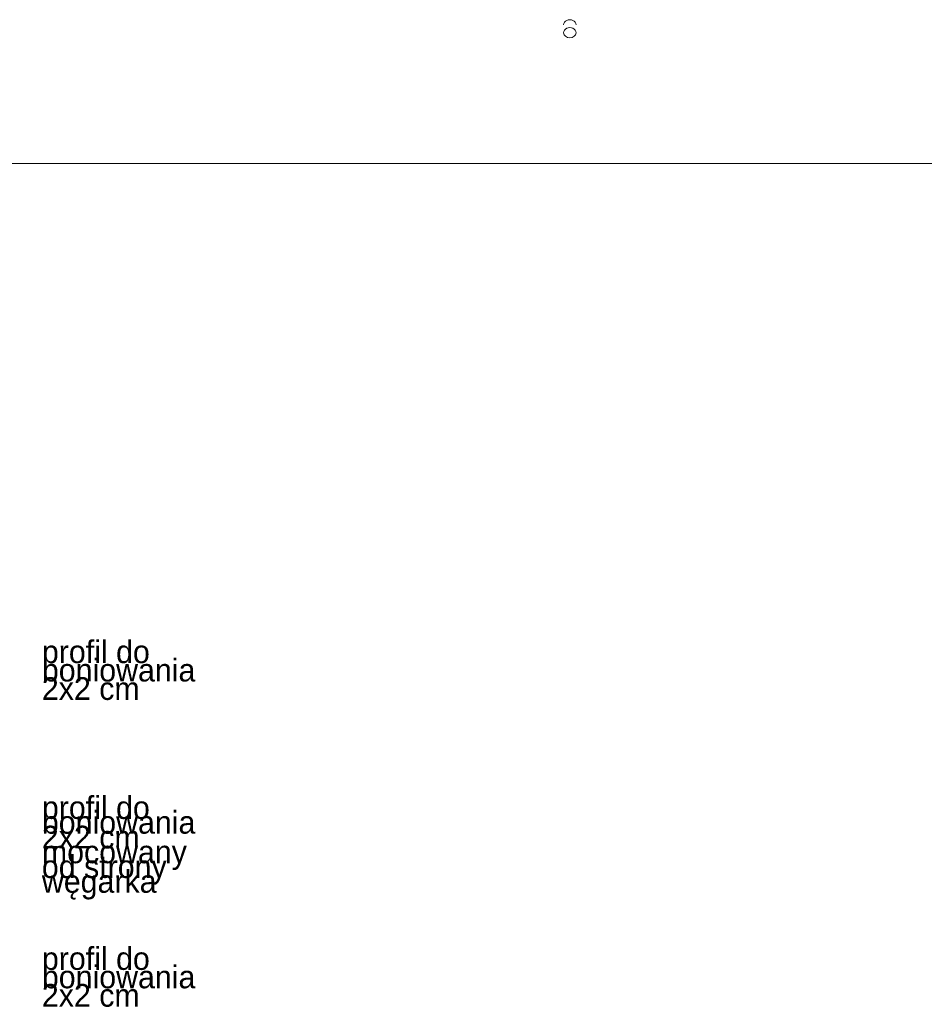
# Model space of a CAD drawing. Extents: x -366324 to -207045, y 68808 to 138616.
# Tile 75 of 170: x -302452 to -294477, y 90748 to 99426. Entities that reach past the tile are written whole.
import ezdxf

# ---------------------------------------------------------------- set-up
doc = ezdxf.new("R2010")
doc.units = 0
doc.header["$MEASUREMENT"] = 0
for name, color, linetype, lineweight in [('A-Opisy_Nr_Pióra__21', 7, 'Continuous', 9), ('Arch rynny_Nr_Pióra__21', 7, 'Continuous', 9), ('ARCH TABELA_Nr_Pióra__21', 7, 'Continuous', 9)]:
    doc.layers.add(name, color=color, linetype=linetype, lineweight=lineweight)
doc.layers.add('Arch rynny_Nr_Pióra__81', color=7, linetype='Continuous', lineweight=9, true_color=0x5d5d5d)
doc.styles.add('GENERATED_STYLE_2', font='txt')

msp = doc.modelspace()

# ---------------------------------------------------------------- linework, layer by layer
at = {"layer": 'Arch rynny_Nr_Pióra__21', "linetype": 'Continuous'}
msp.add_ellipse((-297601.4, 99311.3), major_axis=(55, 0), ratio=0.810981, start_param=3.141593, end_param=6.283185, dxfattribs=at)
at = {"layer": 'Arch rynny_Nr_Pióra__81', "linetype": 'Continuous'}
for centre in [(-297601.4, 99381.3), (-297601.4, 99311.3)]:
    msp.add_ellipse(centre, major_axis=(55, 0), ratio=0.810981, start_param=0, end_param=3.141593, dxfattribs=at)
at = {"layer": 'ARCH TABELA_Nr_Pióra__21', "linetype": 'Continuous'}
msp.add_line((-315821.4, 98158.4), (-275071.4, 98158.4), dxfattribs=at)

# ---------------------------------------------------------------- texts
at = {"layer": 'A-Opisy_Nr_Pióra__21', "linetype": 'Continuous', "char_height": 200, "width": 2048.01, "attachment_point": 4, "style": 'GENERATED_STYLE_2'}
for s, insert, line_spacing_factor in [('{profil do boniowania\\P2x2 cm}', (-302256.2, 93691.6), 0.486739), ('{profil do boniowania\\P2x2 cm}', (-302256.2, 93691.6), 0.486739), ('{profil do boniowania\\P2x2 cm mocowany \\Pod strony węgarka}', (-302256.2, 92126.2), 0.390406), ('{profil do boniowania\\P2x2 cm mocowany \\Pod strony węgarka}', (-302256.2, 92126.2), 0.390406), ('{profil do boniowania\\P2x2 cm}', (-302256.2, 90987.7), 0.486739)]:
    msp.add_mtext(s, dxfattribs=dict(at, insert=insert, line_spacing_factor=line_spacing_factor))

doc.saveas('drawing.dxf')
